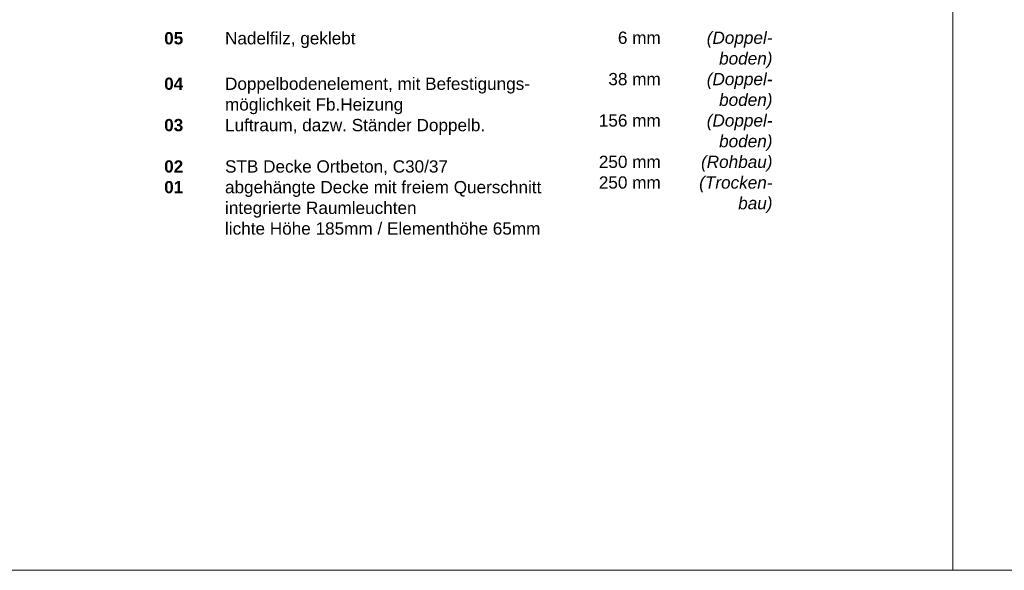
# Model space of a CAD drawing. Header units: metres. Extents: x 0.9 to 30.1, y -10.7 to 8.6.
# Tile 242 of 256: x 16.1 to 18.1, y 1.8 to 2.9. Entities that reach past the tile are written whole.
import ezdxf

# ---------------------------------------------------------------- set-up
doc = ezdxf.new("R2010")
doc.units = ezdxf.units.M
doc.layers.add('Keine', color=7, linetype='Continuous', lineweight=9)
doc.styles.add('Arial', font='arial.ttf')
doc.styles.add('Arial (bold)', font='arialbd.ttf')
doc.styles.add('Arial (italic)', font='ariali.ttf')

msp = doc.modelspace()

# ---------------------------------------------------------------- linework, layer by layer
at = {"layer": 'Keine', "color": 255, "flags": 128}
for points in [[(16, 4.2), (18, 4.2), (18, 1.8), (16, 1.8)], [(18, 4.2), (20, 4.2), (20, 1.8), (18, 1.8)]]:
    msp.add_lwpolyline(points, close=True, dxfattribs=at)

# ---------------------------------------------------------------- texts
at = {"layer": 'Keine', "color": 7, "insert": (16.3794, 2.90632), "char_height": 0.0252181, "attachment_point": 1, "line_spacing_factor": 1.011258, "style": 'Arial (bold)'}
msp.add_mtext('\\pxt4.957;05^I{\\fArial|b0|i0|c0|p0;Nadelfilz, geklebt\\P}{\\fArial|b0|i0|c0|p0;\\H1.2x;\\P}04{\\fArial|b0|i0|c0|p0; }^I{\\fArial|b0|i0|c0|p0;Doppelbodenelement, mit Befestigungs-\\P^Imöglichkeit Fb.Heizung\\P}03^I{\\fArial|b0|i0|c0|p0;Luftraum, dazw. Ständer Doppelb.\\P\\P}02{\\fArial|b0|i0|c0|p0; ^ISTB Decke Ortbeton, C30/37}{\\fArial|b0|i0|c0|p0;\\P}01{\\fArial|b0|i0|c0|p0;^Iabgehängte Decke mit freiem Querschnitt\\P^Iintegrierte Raumleuchten\\P^Ilichte Höhe 185mm / Elementhöhe 65mm}', dxfattribs=at)
at = {"layer": 'Keine', "color": 7, "transparency": 33554687, "char_height": 0.025218, "attachment_point": 3, "line_spacing_factor": 1.011258}
for s, insert, width, style in [(' 6 mm\\P\\P38 mm\\P\\P  156 mm\\P\\P250 mm\\P250 mm', (17.39978, 2.90738), 0.1510902, 'Arial'), ('(Doppel-\\Pboden)\\P(Doppel-\\Pboden)\\P(Doppel-\\Pboden)\\P(Rohbau)\\P(Trocken-\\Pbau)', (17.6294, 2.90738), 0.16, 'Arial (italic)')]:
    msp.add_mtext(s, dxfattribs=dict(at, insert=insert, width=width, style=style))

doc.saveas('drawing.dxf')
